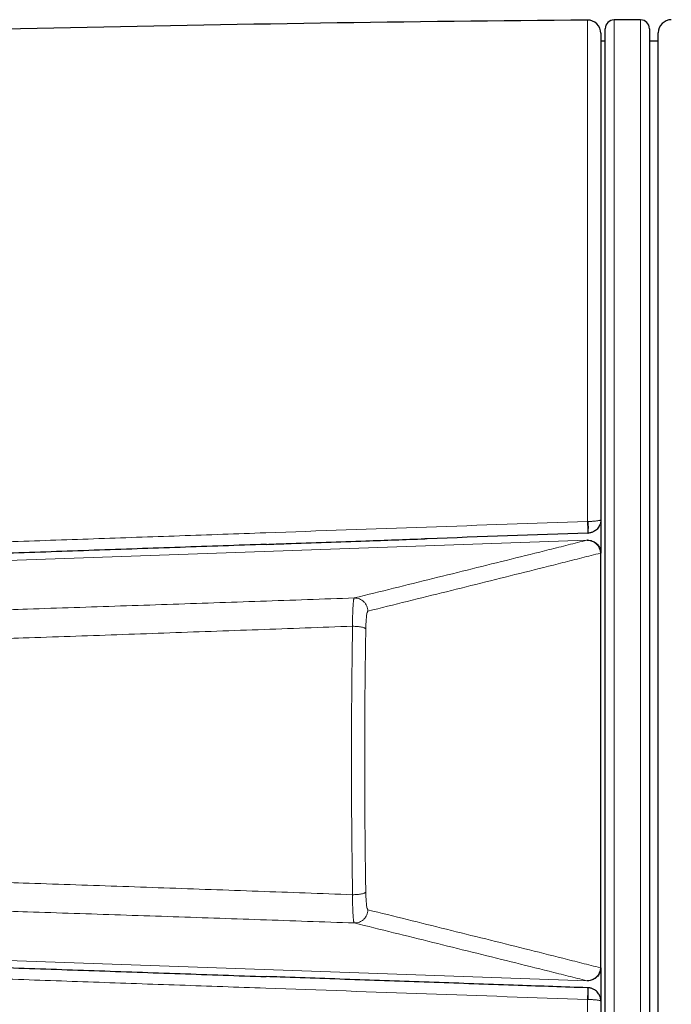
# Model space of a CAD drawing. Header units: millimetres. Extents: x 8 to 882, y 12 to 770.
# Tile 9 of 58: x 411 to 425, y 579 to 602. Entities that reach past the tile are written whole.
import ezdxf

# ---------------------------------------------------------------- set-up
doc = ezdxf.new("R2010")
doc.units = ezdxf.units.MM

msp = doc.modelspace()

# ---------------------------------------------------------------- linework, layer by layer
at = {"color": 252, "linetype": 'Continuous', "lineweight": 0}
for p, q in [((423.597, 590.224), (423.597, 601.565)), ((424.2, 601.568), (424.2, 568.068)), ((424.8, 596.662), (424.8, 601.568)), ((424.8, 568.068), (424.8, 596.662)), ((423.597, 590.224), (423.61, 590.225)), ((399.852, 588.97), (423.582, 589.799)), ((423.582, 589.799), (423.59, 589.801)), ((423.59, 589.801), (423.59, 589.813)), ((423.9, 589.51), (423.891, 589.508)), ((399.852, 580.665), (423.582, 579.837)), ((423.891, 580.128), (423.9, 580.125)), ((423.59, 579.835), (423.582, 579.837)), ((423.59, 579.823), (423.59, 579.835)), ((423.597, 568.07), (423.597, 579.411)), ((423.61, 579.411), (423.597, 579.411))]:
    msp.add_line(p, q, dxfattribs=at)
at = {"color": 7, "linetype": 'Continuous', "lineweight": 30}
for p, q in [((424.8, 601.568), (424.2, 601.568)), ((424, 568.268), (424, 601.368)), ((425, 601.368), (425, 596.52)), ((423.9, 601.265), (423.9, 590.263)), ((424, 601.085), (423.9, 601.085)), ((425.2, 601.085), (425, 601.085)), ((425.2, 584.818), (425.2, 601.273)), ((425, 596.52), (425, 568.268)), ((423.9, 590.259), (423.9, 589.511)), ((423.606, 589.96), (423.611, 589.96)), ((423.9, 589.501), (423.9, 589.51)), ((423.9, 580.135), (423.9, 589.501)), ((425.2, 568.363), (425.2, 584.818)), ((423.9, 580.125), (423.9, 580.135)), ((423.9, 580.124), (423.9, 579.377)), ((423.606, 579.675), (423.588, 579.676)), ((423.611, 579.675), (423.603, 579.676)), ((423.9, 579.373), (423.9, 568.37))]:
    msp.add_line(p, q, dxfattribs=at)
for centre, radius, start, end in [((432.634, -399.27), 1000.876, 90.517329, 91.900487), ((423.6, 601.265), 0.3, 360, 90.5173), ((424.2, 601.368), 0.2, 90, 180), ((424.8, 601.368), 0.2, 0, 90), ((425.5, 601.273), 0.3, 91, 180)]:
    msp.add_arc(centre, radius, start, end, dxfattribs=at)
at = {"color": 252, "linetype": 'Continuous', "lineweight": 0}
for centre, radius, start, end in [((394.079, 589.111), 29.539, 1.6466, 2.1597), ((422.249, 590.092), 1.368, 354.4533, 5.5467), ((423.591, 589.499), 0.3, 1.6821, 91.7149), ((423.591, 580.136), 0.3, 268.2773, 358.3257), ((394.894, 580.498), 28.724, 357.8309, 358.3587), ((422.172, 579.543), 1.444, 354.7482, 5.2518)]:
    msp.add_arc(centre, radius, start, end, dxfattribs=at)
for points, knots in [([(400.739, 589.423), (401.388, 589.446), (402.685, 589.491), (404.632, 589.559), (406.579, 589.627), (408.526, 589.695), (410.473, 589.763), (412.42, 589.831), (414.368, 589.899), (416.879, 589.988), (419.956, 590.096), (422.384, 590.182), (423.597, 590.224)], [0, 0, 0, 0, 0.085175, 0.170351, 0.255527, 0.340706, 0.425884, 0.511066, 0.596248, 0.681431, 0.840714, 1, 1, 1, 1]), ([(423.9, 590.263), (423.9, 590.263), (423.9, 590.261), (423.899, 590.259), (423.894, 590.256), (423.889, 590.253), (423.884, 590.251), (423.879, 590.249), (423.869, 590.246), (423.85, 590.242), (423.819, 590.237), (423.782, 590.233), (423.747, 590.23), (423.713, 590.227), (423.681, 590.226), (423.647, 590.225), (423.623, 590.225), (423.61, 590.225)], [0, 0, 0, 0, 0.00729, 0.0764, 0.146095, 0.186422, 0.226867, 0.256046, 0.285272, 0.399563, 0.517069, 0.615094, 0.715578, 0.78272, 0.850766, 0.924723, 1, 1, 1, 1]), ([(418.32, 588.493), (418.913, 588.64), (419.802, 588.86), (420.985, 589.152), (421.864, 589.37), (422.59, 589.55), (423.16, 589.694), (423.442, 589.764), (423.582, 589.799), (423.582, 589.799)], [0, 0, 0, 0, 0.3352309, 0.5028463, 0.6704618, 0.8352301, 0.9176144, 0.9999988, 1, 1, 1, 1]), ([(423.891, 589.508), (423.75, 589.472), (423.47, 589.401), (422.898, 589.256), (422.173, 589.074), (421.294, 588.856), (420.111, 588.562), (419.221, 588.342), (418.628, 588.195)], [0, 0, 0, 0, 0.082387, 0.164774, 0.329548, 0.497161, 0.664774, 1, 1, 1, 1]), ([(403.317, 588.001), (403.6, 588.01), (404.165, 588.027), (405.014, 588.053), (405.864, 588.08), (406.714, 588.106), (407.56, 588.133), (408.403, 588.16), (409.243, 588.187), (410.083, 588.214), (410.995, 588.244), (411.978, 588.277), (413.031, 588.312), (414.086, 588.347), (415.143, 588.383), (416.2, 588.42), (417.259, 588.456), (417.966, 588.481), (418.32, 588.493)], [0, 0, 0, 0, 0.057372, 0.114598, 0.17171, 0.22874, 0.285725, 0.34169, 0.397668, 0.453667, 0.509694, 0.579598, 0.649549, 0.71954, 0.789565, 0.859628, 0.929752, 1, 1, 1, 1]), ([(418.281, 587.854), (418.281, 587.854), (418.281, 587.875), (418.281, 587.917), (418.281, 587.978), (418.282, 588.038), (418.283, 588.097), (418.284, 588.153), (418.286, 588.207), (418.288, 588.257), (418.291, 588.304), (418.293, 588.345), (418.297, 588.382), (418.3, 588.415), (418.303, 588.442), (418.307, 588.463), (418.311, 588.479), (418.315, 588.49), (418.318, 588.493), (418.32, 588.493), (418.32, 588.493)], [0, 0, 0, 0, 0.000056, 0.059594, 0.120129, 0.180664, 0.242227, 0.30425, 0.366709, 0.430544, 0.494855, 0.556877, 0.619333, 0.683159, 0.747459, 0.809454, 0.872565, 0.935677, 0.999944, 1, 1, 1, 1]), ([(418.628, 588.195), (418.625, 588.193), (418.62, 588.189), (418.611, 588.164), (418.603, 588.127), (418.596, 588.078), (418.59, 588.017), (418.585, 587.948), (418.582, 587.873), (418.581, 587.821), (418.58, 587.794)], [0, 0, 0, 0, 0.126352, 0.252705, 0.379074, 0.505442, 0.631722, 0.757999, 0.879, 1, 1, 1, 1]), ([(418.281, 587.854), (417.925, 587.841), (417.212, 587.815), (416.144, 587.776), (415.078, 587.738), (414.013, 587.7), (412.949, 587.662), (411.887, 587.625), (410.893, 587.591), (409.966, 587.559), (409.106, 587.53), (408.247, 587.501), (407.389, 587.473), (406.538, 587.444), (405.693, 587.417), (404.854, 587.39), (404.017, 587.363), (403.46, 587.345), (403.181, 587.336)], [0, 0, 0, 0, 0.070365, 0.140644, 0.210842, 0.280975, 0.351057, 0.421106, 0.491138, 0.548032, 0.604933, 0.661847, 0.718786, 0.775759, 0.831757, 0.887797, 0.943879, 1, 1, 1, 1]), ([(418.281, 581.782), (418.28, 581.869), (418.277, 582.044), (418.273, 582.307), (418.27, 582.571), (418.266, 582.883), (418.263, 583.223), (418.26, 583.588), (418.258, 583.932), (418.257, 584.277), (418.256, 584.622), (418.256, 584.967), (418.257, 585.314), (418.258, 585.663), (418.26, 586.013), (418.262, 586.365), (418.266, 586.718), (418.27, 587.073), (418.275, 587.452), (418.279, 587.711), (418.281, 587.854)], [0, 0, 0, 0, 0.043694, 0.087387, 0.131123, 0.174859, 0.242332, 0.298727, 0.355129, 0.411524, 0.467995, 0.524474, 0.580945, 0.638292, 0.695646, 0.752992, 0.811582, 0.87018, 0.92877, 1, 1, 1, 1]), ([(418.58, 587.794), (418.578, 587.645), (418.573, 587.339), (418.567, 586.872), (418.562, 586.441), (418.559, 586.056), (418.557, 585.717), (418.556, 585.376), (418.555, 585.033), (418.555, 584.689), (418.556, 584.348), (418.557, 584.012), (418.559, 583.68), (418.562, 583.3), (418.565, 582.945), (418.569, 582.615), (418.572, 582.356), (418.576, 582.098), (418.579, 581.927), (418.58, 581.841)], [0, 0, 0, 0, 0.0759719, 0.1562949, 0.2366178, 0.2932879, 0.3499655, 0.4066356, 0.4640716, 0.5215155, 0.5789516, 0.6344669, 0.6899893, 0.7455046, 0.8251317, 0.8688313, 0.9125309, 0.9562655, 1, 1, 1, 1]), ([(418.281, 581.782), (417.925, 581.795), (417.212, 581.821), (416.144, 581.86), (415.078, 581.898), (414.013, 581.936), (412.949, 581.973), (411.887, 582.01), (410.893, 582.044), (409.966, 582.076), (409.106, 582.105), (408.247, 582.134), (407.389, 582.163), (406.538, 582.191), (405.693, 582.219), (404.854, 582.246), (404.017, 582.273), (403.46, 582.29), (403.181, 582.299)], [0, 0, 0, 0, 0.070365, 0.140644, 0.210842, 0.280975, 0.351057, 0.421106, 0.491138, 0.548032, 0.604933, 0.661847, 0.718786, 0.775759, 0.831757, 0.887797, 0.943879, 1, 1, 1, 1]), ([(418.32, 581.142), (418.32, 581.142), (418.318, 581.143), (418.315, 581.146), (418.311, 581.156), (418.307, 581.172), (418.303, 581.193), (418.3, 581.22), (418.297, 581.252), (418.294, 581.289), (418.291, 581.331), (418.288, 581.377), (418.286, 581.426), (418.284, 581.481), (418.283, 581.547), (418.282, 581.625), (418.281, 581.707), (418.281, 581.76), (418.281, 581.782), (418.281, 581.782)], [0, 0, 0, 0, 0.000056, 0.062054, 0.124944, 0.188286, 0.252558, 0.314584, 0.377044, 0.440874, 0.505177, 0.567205, 0.629669, 0.693507, 0.757822, 0.8481, 0.938378, 0.999944, 1, 1, 1, 1]), ([(418.58, 581.841), (418.581, 581.815), (418.582, 581.762), (418.585, 581.687), (418.59, 581.618), (418.596, 581.558), (418.603, 581.508), (418.611, 581.471), (418.62, 581.447), (418.625, 581.443), (418.628, 581.44)], [0, 0, 0, 0, 0.1209375, 0.2418779, 0.3681414, 0.4944081, 0.6207632, 0.7471198, 0.8735588, 1, 1, 1, 1]), ([(403.317, 581.634), (403.6, 581.626), (404.165, 581.608), (405.014, 581.582), (405.864, 581.556), (406.714, 581.529), (407.56, 581.503), (408.403, 581.476), (409.243, 581.449), (410.083, 581.421), (410.995, 581.391), (411.978, 581.359), (413.031, 581.324), (414.086, 581.288), (415.143, 581.252), (416.2, 581.216), (417.259, 581.179), (417.966, 581.155), (418.32, 581.142)], [0, 0, 0, 0, 0.057372, 0.114598, 0.17171, 0.22874, 0.285725, 0.34169, 0.397668, 0.453667, 0.509694, 0.579598, 0.649549, 0.71954, 0.789565, 0.859628, 0.929752, 1, 1, 1, 1]), ([(418.628, 581.44), (419.221, 581.294), (420.111, 581.073), (421.294, 580.78), (422.173, 580.561), (422.898, 580.38), (423.47, 580.235), (423.75, 580.163), (423.891, 580.128)], [0, 0, 0, 0, 0.335226, 0.502839, 0.670451, 0.835226, 0.917613, 1, 1, 1, 1]), ([(423.582, 579.837), (423.582, 579.837), (423.442, 579.871), (423.16, 579.942), (422.59, 580.085), (421.864, 580.266), (420.985, 580.483), (419.802, 580.776), (418.913, 580.996), (418.32, 581.142)], [0, 0, 0, 0, 0.000001, 0.082385, 0.164769, 0.329538, 0.497154, 0.664769, 1, 1, 1, 1]), ([(423.597, 579.411), (422.384, 579.454), (419.956, 579.54), (416.879, 579.648), (414.368, 579.736), (412.421, 579.805), (410.474, 579.873), (408.527, 579.941), (406.58, 580.009), (404.633, 580.077), (402.686, 580.145), (401.388, 580.19), (400.739, 580.213)], [0, 0, 0, 0, 0.159284, 0.318569, 0.403744, 0.488919, 0.574095, 0.659272, 0.744453, 0.829634, 0.914817, 1, 1, 1, 1]), ([(423.9, 579.373), (423.9, 579.373), (423.9, 579.374), (423.899, 579.377), (423.894, 579.38), (423.889, 579.383), (423.884, 579.385), (423.879, 579.386), (423.869, 579.389), (423.85, 579.394), (423.819, 579.399), (423.782, 579.403), (423.747, 579.406), (423.713, 579.408), (423.681, 579.409), (423.647, 579.411), (423.623, 579.411), (423.61, 579.411)], [0, 0, 0, 0, 0.00729, 0.0764, 0.146095, 0.186422, 0.226867, 0.256046, 0.285272, 0.399563, 0.517069, 0.615094, 0.715578, 0.78272, 0.850766, 0.924723, 1, 1, 1, 1])]:
    msp.add_open_spline(points, degree=3, knots=knots, dxfattribs=at)
at = {"color": 7, "linetype": 'Continuous', "lineweight": 30}
for points, knots in [([(423.9, 590.263), (423.9, 590.262), (423.9, 590.24), (423.896, 590.207), (423.885, 590.166), (423.871, 590.13), (423.849, 590.092), (423.818, 590.053), (423.782, 590.021), (423.747, 589.998), (423.713, 589.982), (423.681, 589.971), (423.647, 589.963), (423.623, 589.961), (423.61, 589.96)], [0, 0, 0, 0, 0.0072957, 0.1462137, 0.2267718, 0.2918673, 0.4029174, 0.5169273, 0.6149483, 0.7154301, 0.7825984, 0.8506683, 0.9246758, 1, 1, 1, 1]), ([(423.606, 589.96), (422.393, 589.918), (421.162, 589.875), (419.931, 589.832), (419.913, 589.831)], [0, 0, 0, 0, 0.9858, 1, 1, 1, 1]), ([(416.332, 589.706), (416.481, 589.712), (417.231, 589.738), (418.425, 589.779), (419.47, 589.816), (419.913, 589.831)], [0, 0, 0, 0, 0.124894, 0.628502, 1, 1, 1, 1]), ([(423.59, 589.801), (423.593, 589.801), (423.616, 589.801), (423.655, 589.797), (423.706, 589.783), (423.752, 589.761), (423.793, 589.732), (423.829, 589.697), (423.859, 589.655), (423.881, 589.61), (423.896, 589.561), (423.898, 589.527), (423.9, 589.51)], [0, 0, 0, 0, 0.0233021, 0.1436243, 0.2492661, 0.357964, 0.4634824, 0.5720526, 0.6775111, 0.7860237, 0.8914822, 1, 1, 1, 1]), ([(416.332, 589.706), (416.33, 589.706), (415.678, 589.683), (414.378, 589.638), (412.432, 589.571), (410.485, 589.503), (408.538, 589.436), (406.592, 589.368), (404.645, 589.301), (402.699, 589.234), (401.401, 589.189), (400.752, 589.167)], [0, 0, 0, 0, 0.000445, 0.125383, 0.250322, 0.375263, 0.500204, 0.625152, 0.7501, 0.87505, 1, 1, 1, 1]), ([(400.752, 580.469), (401.401, 580.447), (402.698, 580.402), (404.645, 580.335), (406.591, 580.267), (408.538, 580.2), (410.485, 580.132), (412.431, 580.065), (414.378, 579.997), (415.676, 579.952), (416.325, 579.929)], [0, 0, 0, 0, 0.124995, 0.249991, 0.374987, 0.499986, 0.624985, 0.749988, 0.874994, 1, 1, 1, 1]), ([(423.588, 579.676), (423.069, 579.694), (421.953, 579.733), (420.238, 579.793), (418.442, 579.856), (417.138, 579.901), (416.432, 579.926), (416.326, 579.929)], [0, 0, 0, 0, 0.2142675, 0.4612148, 0.708513, 0.9561641, 1, 1, 1, 1]), ([(423.9, 580.125), (423.899, 580.109), (423.896, 580.075), (423.881, 580.027), (423.859, 579.981), (423.83, 579.94), (423.794, 579.904), (423.752, 579.875), (423.706, 579.853), (423.655, 579.838), (423.616, 579.834), (423.593, 579.835), (423.59, 579.835)], [0, 0, 0, 0, 0.105458, 0.213976, 0.319434, 0.427947, 0.533465, 0.642036, 0.747677, 0.856376, 0.976698, 1, 1, 1, 1]), ([(423.9, 579.373), (423.9, 579.374), (423.9, 579.395), (423.896, 579.429), (423.885, 579.47), (423.871, 579.505), (423.849, 579.544), (423.818, 579.582), (423.782, 579.615), (423.747, 579.638), (423.713, 579.654), (423.681, 579.665), (423.647, 579.673), (423.623, 579.674), (423.61, 579.675)], [0, 0, 0, 0, 0.007296, 0.146214, 0.226772, 0.291867, 0.402917, 0.516927, 0.614948, 0.71543, 0.782598, 0.850668, 0.924676, 1, 1, 1, 1])]:
    msp.add_open_spline(points, degree=3, knots=knots, dxfattribs=at)
at = {"color": 252, "linetype": 'Continuous', "lineweight": 0}
for points in [[(418.628, 588.195), (418.627, 588.215), (418.624, 588.255), (418.606, 588.312), (418.577, 588.365), (418.538, 588.411), (418.491, 588.448), (418.437, 588.475), (418.379, 588.492), (418.339, 588.493), (418.32, 588.493)], [(418.58, 587.794), (418.577, 587.798), (418.572, 587.805), (418.551, 587.816), (418.521, 587.826), (418.484, 587.835), (418.439, 587.842), (418.39, 587.848), (418.336, 587.852), (418.3, 587.853), (418.281, 587.854)], [(418.58, 581.841), (418.577, 581.837), (418.572, 581.83), (418.551, 581.819), (418.521, 581.809), (418.484, 581.8), (418.439, 581.793), (418.389, 581.787), (418.336, 581.783), (418.299, 581.782), (418.281, 581.782)], [(418.628, 581.44), (418.627, 581.42), (418.624, 581.381), (418.606, 581.323), (418.577, 581.27), (418.538, 581.225), (418.491, 581.187), (418.437, 581.16), (418.379, 581.144), (418.339, 581.143), (418.32, 581.142)]]:
    msp.add_open_spline(points, degree=3, dxfattribs=at)

doc.saveas('drawing.dxf')
